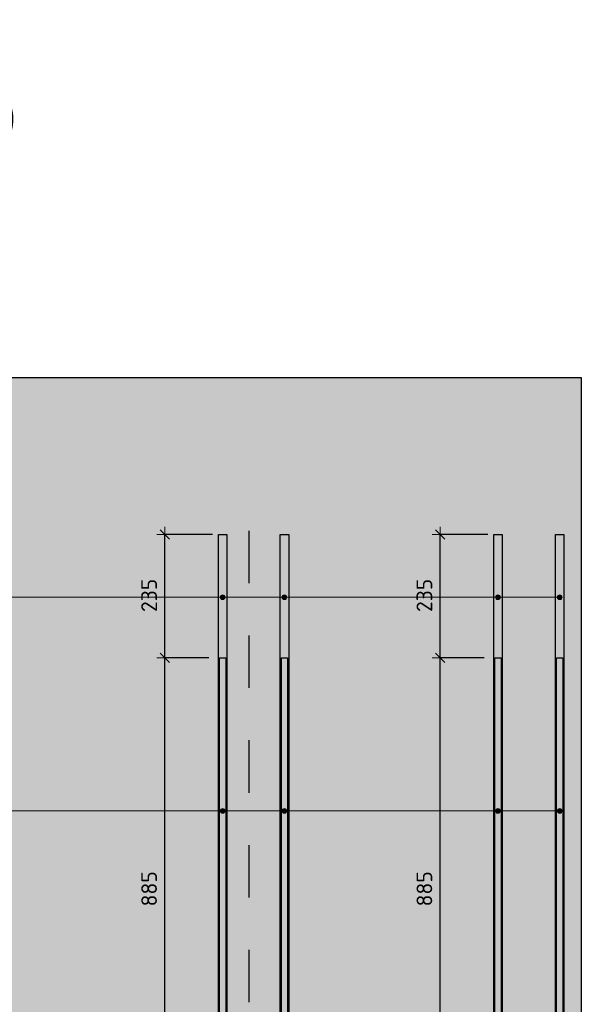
# Model space of a CAD drawing. Header units: metres. Extents: x -38 to 93, y -15 to 21.
# Tile 177 of 256: x 83.23 to 84.31, y -5.45 to -3.57. Entities that reach past the tile are written whole.
import ezdxf

# ---------------------------------------------------------------- set-up
doc = ezdxf.new("R2010")
doc.units = ezdxf.units.M
doc.header["$PDMODE"] = 65
doc.linetypes.add('______2', pattern=[0.0405, 0.03, -0.0105])
for name, color, linetype, lineweight in [('XR$3$Арм.стержн.горизонт. 1', 180, 'Continuous', 35), ('XR$3$Арм.стержн.горизонт. 2', 202, 'Continuous', 35), ('XR$3$Перекрытие (1)', 7, 'Continuous', 35), ('XR$3$Размерная линия (1)', 7, 'Continuous', 13), ('XR$3$Текст_ общее_1', 7, 'Continuous', 13), ('XR$5$ВК__отв в полу 1-2 эт', 220, 'Continuous', 25), ('XR$5$Перекрытие (1)', 7, 'Continuous', 35), ('XR$5$Размерная линия (1)', 7, 'Continuous', 13), ('XR$5$Текст_ общее_1', 7, 'Continuous', 13)]:
    doc.layers.add(name, color=color, linetype=linetype, lineweight=lineweight)
doc.styles.add('ARIAL', font='arial.ttf')
doc.styles.add('ISOCPEUR', font='txt')
doc.dimstyles.new('DIMSTYLE_19', dxfattribs={"dimtxt": 0.03, "dimasz": 0.03, "dimexe": 0, "dimexo": 0, "dimgap": 0.015, "dimtad": 2, "dimdec": 0, "dimlfac": 1000, "dimrnd": 5, "dimzin": 12, "dimdsep": 46, "dimtxsty": 'ISOCPEUR', "dimblk1": 'ALL_ML_STRICH', "dimblk2": 'ALL_ML_STRICH', "dimsah": 1, "dimcen": 0, "dimclrd": 7, "dimclre": 256, "dimclrt": 7, "dimadec": 0, "dimazin": 0, "dimtfac": 1, "dimtdec": 0, "dimtix": 1, "dimtmove": 2, "dimatfit": 3, "dimfxl": 0, "dimtzin": 0, "dimlwd": 0, "dimlwe": -3, "dimarcsym": 0})

# ---------------------------------------------------------------- blocks, each defined once
blk = doc.blocks.new('ALL_ML_STRICH')
at = {"color": 0, "linetype": 'ByBlock', "lineweight": -2}
for p, q in [((-1, 0), (0.5, 0)), ((-0.3, -0.3), (0.3, 0.3)), ((0, -0.5), (0, 0.5))]:
    blk.add_line(p, q, dxfattribs=at)
blk = doc.blocks.new('*D222')
at = {"layer": 'DEFPOINTS', "color": 7, "linetype": 'Continuous', "lineweight": 13, "transparency": 33554687}
for p in [(84.1406, -4.7849), (83.9397, -5.6699), (84.0364, -5.6699)]:
    blk.add_point(p, dxfattribs=at)
at = {"layer": 'XR$3$Размерная линия (1)', "color": 9, "linetype": 'Continuous', "lineweight": -2, "true_color": 0xc7c7c7, "transparency": 33554687}
for p, q in [((84.1206, -4.7849), (84.0364, -4.7849)), ((83.9597, -5.6699), (84.0364, -5.6699))]:
    blk.add_line(p, q, dxfattribs=at)
at = {"layer": 'XR$3$Размерная линия (1)', "color": 7, "linetype": 'Continuous', "lineweight": -2, "transparency": 33554687}
blk.add_line((84.0364, -5.6699), (84.0364, -4.7849), dxfattribs=at)
at = {"layer": 'XR$3$Размерная линия (1)', "color": 7, "linetype": 'Continuous', "lineweight": 13, "transparency": 33554687, "xscale": 0.03, "yscale": 0.03, "zscale": 0.03}
for p, rotation in [((84.0364, -4.7849), 90), ((84.0364, -5.6699), 270)]:
    blk.add_blockref('ALL_ML_STRICH', p, dxfattribs=dict(at, rotation=rotation))
at = {"layer": 'XR$3$Размерная линия (1)', "color": 7, "linetype": 'Continuous', "lineweight": 13, "transparency": 33554687, "insert": (84.0064, -5.2259), "char_height": 0.03, "width": 0.09, "attachment_point": 5, "rotation": 90, "style": 'ISOCPEUR'}
blk.add_mtext('\\A1;{885}', dxfattribs=at)
blk = doc.blocks.new('*D223')
at = {"layer": 'DEFPOINTS', "color": 7, "linetype": 'Continuous', "lineweight": 13, "transparency": 33554687}
for p in [(84.1471, -4.5499), (84.0364, -4.7849), (84.1406, -4.7849)]:
    blk.add_point(p, dxfattribs=at)
at = {"layer": 'XR$3$Размерная линия (1)', "color": 9, "linetype": 'Continuous', "lineweight": -2, "true_color": 0xc7c7c7, "transparency": 33554687}
for p, q in [((84.1271, -4.5499), (84.0364, -4.5499)), ((84.1206, -4.7849), (84.0364, -4.7849))]:
    blk.add_line(p, q, dxfattribs=at)
at = {"layer": 'XR$3$Размерная линия (1)', "color": 7, "linetype": 'Continuous', "lineweight": -2, "transparency": 33554687}
blk.add_line((84.0364, -4.7849), (84.0364, -4.5499), dxfattribs=at)
at = {"layer": 'XR$3$Размерная линия (1)', "color": 7, "linetype": 'Continuous', "lineweight": 13, "transparency": 33554687, "xscale": 0.03, "yscale": 0.03, "zscale": 0.03}
for p, rotation in [((84.0364, -4.5499), 90), ((84.0364, -4.7849), 270)]:
    blk.add_blockref('ALL_ML_STRICH', p, dxfattribs=dict(at, rotation=rotation))
at = {"layer": 'XR$3$Размерная линия (1)', "color": 7, "linetype": 'Continuous', "lineweight": 13, "transparency": 33554687, "insert": (84.0064, -4.6659), "char_height": 0.03, "width": 0.09, "attachment_point": 5, "rotation": 90, "style": 'ISOCPEUR'}
blk.add_mtext('\\A1;{235}', dxfattribs=at)
blk = doc.blocks.new('*D227')
at = {"layer": 'DEFPOINTS', "color": 7, "linetype": 'Continuous', "lineweight": 13, "transparency": 33554687}
for p in [(83.6156, -4.7849), (83.4147, -5.6699), (83.5114, -5.6699)]:
    blk.add_point(p, dxfattribs=at)
at = {"layer": 'XR$3$Размерная линия (1)', "color": 9, "linetype": 'Continuous', "lineweight": -2, "true_color": 0xc7c7c7, "transparency": 33554687}
for p, q in [((83.5956, -4.7849), (83.5114, -4.7849)), ((83.4347, -5.6699), (83.5114, -5.6699))]:
    blk.add_line(p, q, dxfattribs=at)
at = {"layer": 'XR$3$Размерная линия (1)', "color": 7, "linetype": 'Continuous', "lineweight": -2, "transparency": 33554687}
blk.add_line((83.5114, -5.6699), (83.5114, -4.7849), dxfattribs=at)
at = {"layer": 'XR$3$Размерная линия (1)', "color": 7, "linetype": 'Continuous', "lineweight": 13, "transparency": 33554687, "xscale": 0.03, "yscale": 0.03, "zscale": 0.03}
for p, rotation in [((83.5114, -4.7849), 90), ((83.5114, -5.6699), 270)]:
    blk.add_blockref('ALL_ML_STRICH', p, dxfattribs=dict(at, rotation=rotation))
at = {"layer": 'XR$3$Размерная линия (1)', "color": 7, "linetype": 'Continuous', "lineweight": 13, "transparency": 33554687, "insert": (83.4814, -5.2259), "char_height": 0.03, "width": 0.09, "attachment_point": 5, "rotation": 90, "style": 'ISOCPEUR'}
blk.add_mtext('\\A1;{885}', dxfattribs=at)
blk = doc.blocks.new('*D228')
at = {"layer": 'DEFPOINTS', "color": 7, "linetype": 'Continuous', "lineweight": 13, "transparency": 33554687}
for p in [(83.6221, -4.5499), (83.5114, -4.7849), (83.6156, -4.7849)]:
    blk.add_point(p, dxfattribs=at)
at = {"layer": 'XR$3$Размерная линия (1)', "color": 9, "linetype": 'Continuous', "lineweight": -2, "true_color": 0xc7c7c7, "transparency": 33554687}
for p, q in [((83.6021, -4.5499), (83.5114, -4.5499)), ((83.5956, -4.7849), (83.5114, -4.7849))]:
    blk.add_line(p, q, dxfattribs=at)
at = {"layer": 'XR$3$Размерная линия (1)', "color": 7, "linetype": 'Continuous', "lineweight": -2, "transparency": 33554687}
blk.add_line((83.5114, -4.7849), (83.5114, -4.5499), dxfattribs=at)
at = {"layer": 'XR$3$Размерная линия (1)', "color": 7, "linetype": 'Continuous', "lineweight": 13, "transparency": 33554687, "xscale": 0.03, "yscale": 0.03, "zscale": 0.03}
for p, rotation in [((83.5114, -4.5499), 90), ((83.5114, -4.7849), 270)]:
    blk.add_blockref('ALL_ML_STRICH', p, dxfattribs=dict(at, rotation=rotation))
at = {"layer": 'XR$3$Размерная линия (1)', "color": 7, "linetype": 'Continuous', "lineweight": 13, "transparency": 33554687, "insert": (83.4814, -4.6659), "char_height": 0.03, "width": 0.09, "attachment_point": 5, "rotation": 90, "style": 'ISOCPEUR'}
blk.add_mtext('\\A1;{235}', dxfattribs=at)
blk = doc.blocks.new('*D446')
at = {"layer": 'DEFPOINTS', "color": 7, "linetype": 'Continuous', "lineweight": 13, "transparency": 33554687}
for p in [(84.1406, -4.7849), (83.9397, -5.6699), (84.0364, -5.6699)]:
    blk.add_point(p, dxfattribs=at)
at = {"layer": 'XR$5$Размерная линия (1)', "color": 9, "linetype": 'Continuous', "lineweight": -2, "true_color": 0xc7c7c7, "transparency": 33554687}
for p, q in [((84.1206, -4.7849), (84.0364, -4.7849)), ((83.9597, -5.6699), (84.0364, -5.6699))]:
    blk.add_line(p, q, dxfattribs=at)
at = {"layer": 'XR$5$Размерная линия (1)', "color": 7, "linetype": 'Continuous', "lineweight": -2, "transparency": 33554687}
blk.add_line((84.0364, -5.6699), (84.0364, -4.7849), dxfattribs=at)
at = {"layer": 'XR$5$Размерная линия (1)', "color": 7, "linetype": 'Continuous', "lineweight": 13, "transparency": 33554687, "xscale": 0.03, "yscale": 0.03, "zscale": 0.03}
for p, rotation in [((84.0364, -4.7849), 90), ((84.0364, -5.6699), 270)]:
    blk.add_blockref('ALL_ML_STRICH', p, dxfattribs=dict(at, rotation=rotation))
at = {"layer": 'XR$5$Размерная линия (1)', "color": 7, "linetype": 'Continuous', "lineweight": 13, "transparency": 33554687, "insert": (84.0064, -5.2259), "char_height": 0.03, "width": 0.09, "attachment_point": 5, "rotation": 90, "style": 'ISOCPEUR'}
blk.add_mtext('\\A1;{885}', dxfattribs=at)
blk = doc.blocks.new('*D447')
at = {"layer": 'DEFPOINTS', "color": 7, "linetype": 'Continuous', "lineweight": 13, "transparency": 33554687}
for p in [(84.1471, -4.5499), (84.0364, -4.7849), (84.1406, -4.7849)]:
    blk.add_point(p, dxfattribs=at)
at = {"layer": 'XR$5$Размерная линия (1)', "color": 9, "linetype": 'Continuous', "lineweight": -2, "true_color": 0xc7c7c7, "transparency": 33554687}
for p, q in [((84.1271, -4.5499), (84.0364, -4.5499)), ((84.1206, -4.7849), (84.0364, -4.7849))]:
    blk.add_line(p, q, dxfattribs=at)
at = {"layer": 'XR$5$Размерная линия (1)', "color": 7, "linetype": 'Continuous', "lineweight": -2, "transparency": 33554687}
blk.add_line((84.0364, -4.7849), (84.0364, -4.5499), dxfattribs=at)
at = {"layer": 'XR$5$Размерная линия (1)', "color": 7, "linetype": 'Continuous', "lineweight": 13, "transparency": 33554687, "xscale": 0.03, "yscale": 0.03, "zscale": 0.03}
for p, rotation in [((84.0364, -4.5499), 90), ((84.0364, -4.7849), 270)]:
    blk.add_blockref('ALL_ML_STRICH', p, dxfattribs=dict(at, rotation=rotation))
at = {"layer": 'XR$5$Размерная линия (1)', "color": 7, "linetype": 'Continuous', "lineweight": 13, "transparency": 33554687, "insert": (84.0064, -4.6659), "char_height": 0.03, "width": 0.09, "attachment_point": 5, "rotation": 90, "style": 'ISOCPEUR'}
blk.add_mtext('\\A1;{235}', dxfattribs=at)
blk = doc.blocks.new('*D451')
at = {"layer": 'DEFPOINTS', "color": 7, "linetype": 'Continuous', "lineweight": 13, "transparency": 33554687}
for p in [(83.6156, -4.7849), (83.4147, -5.6699), (83.5114, -5.6699)]:
    blk.add_point(p, dxfattribs=at)
at = {"layer": 'XR$5$Размерная линия (1)', "color": 9, "linetype": 'Continuous', "lineweight": -2, "true_color": 0xc7c7c7, "transparency": 33554687}
for p, q in [((83.5956, -4.7849), (83.5114, -4.7849)), ((83.4347, -5.6699), (83.5114, -5.6699))]:
    blk.add_line(p, q, dxfattribs=at)
at = {"layer": 'XR$5$Размерная линия (1)', "color": 7, "linetype": 'Continuous', "lineweight": -2, "transparency": 33554687}
blk.add_line((83.5114, -5.6699), (83.5114, -4.7849), dxfattribs=at)
at = {"layer": 'XR$5$Размерная линия (1)', "color": 7, "linetype": 'Continuous', "lineweight": 13, "transparency": 33554687, "xscale": 0.03, "yscale": 0.03, "zscale": 0.03}
for p, rotation in [((83.5114, -4.7849), 90), ((83.5114, -5.6699), 270)]:
    blk.add_blockref('ALL_ML_STRICH', p, dxfattribs=dict(at, rotation=rotation))
at = {"layer": 'XR$5$Размерная линия (1)', "color": 7, "linetype": 'Continuous', "lineweight": 13, "transparency": 33554687, "insert": (83.4814, -5.2259), "char_height": 0.03, "width": 0.09, "attachment_point": 5, "rotation": 90, "style": 'ISOCPEUR'}
blk.add_mtext('\\A1;{885}', dxfattribs=at)
blk = doc.blocks.new('*D452')
at = {"layer": 'DEFPOINTS', "color": 7, "linetype": 'Continuous', "lineweight": 13, "transparency": 33554687}
for p in [(83.6221, -4.5499), (83.5114, -4.7849), (83.6156, -4.7849)]:
    blk.add_point(p, dxfattribs=at)
at = {"layer": 'XR$5$Размерная линия (1)', "color": 9, "linetype": 'Continuous', "lineweight": -2, "true_color": 0xc7c7c7, "transparency": 33554687}
for p, q in [((83.6021, -4.5499), (83.5114, -4.5499)), ((83.5956, -4.7849), (83.5114, -4.7849))]:
    blk.add_line(p, q, dxfattribs=at)
at = {"layer": 'XR$5$Размерная линия (1)', "color": 7, "linetype": 'Continuous', "lineweight": -2, "transparency": 33554687}
blk.add_line((83.5114, -4.7849), (83.5114, -4.5499), dxfattribs=at)
at = {"layer": 'XR$5$Размерная линия (1)', "color": 7, "linetype": 'Continuous', "lineweight": 13, "transparency": 33554687, "xscale": 0.03, "yscale": 0.03, "zscale": 0.03}
for p, rotation in [((83.5114, -4.5499), 90), ((83.5114, -4.7849), 270)]:
    blk.add_blockref('ALL_ML_STRICH', p, dxfattribs=dict(at, rotation=rotation))
at = {"layer": 'XR$5$Размерная линия (1)', "color": 7, "linetype": 'Continuous', "lineweight": 13, "transparency": 33554687, "insert": (83.4814, -4.6659), "char_height": 0.03, "width": 0.09, "attachment_point": 5, "rotation": 90, "style": 'ISOCPEUR'}
blk.add_mtext('\\A1;{235}', dxfattribs=at)
blk = doc.blocks.new('СЛОЖНЫЙ_ОБЪЕКТ_59')
at = {"linetype": 'Continuous', "lineweight": 25, "true_color": 0x000000, "transparency": 33554687}
for points in [[(83.6843, -4.4488), (83.6842, -4.448), (83.6839, -4.4473), (83.6836, -4.4466), (83.6832, -4.446), (83.6827, -4.4454), (83.6821, -4.4449), (83.6814, -4.4445), (83.6807, -4.4441), (83.68, -4.4439), (83.6793, -4.4437), (83.6785, -4.4437), (83.6652, -4.4437), (83.6644, -4.4437), (83.6636, -4.4439), (83.6629, -4.4441), (83.6622, -4.4445), (83.6616, -4.4449), (83.661, -4.4454), (83.6605, -4.446), (83.6601, -4.4466), (83.6597, -4.4473), (83.6595, -4.448), (83.6593, -4.4488), (83.6593, -4.4496), (83.6593, -4.5471), (83.6844, -4.5471), (83.6844, -4.4496)], [(83.6843, -6.9992), (83.6844, -6.9985), (83.6844, -6.901), (83.6593, -6.901), (83.6593, -6.9985), (83.6593, -6.9992), (83.6595, -7), (83.6597, -7.0007), (83.6601, -7.0014), (83.6605, -7.002), (83.661, -7.0026), (83.6616, -7.0031), (83.6622, -7.0035), (83.6629, -7.0039), (83.6636, -7.0041), (83.6644, -7.0043), (83.6652, -7.0043), (83.6785, -7.0043), (83.6793, -7.0043), (83.68, -7.0041), (83.6807, -7.0039), (83.6814, -7.0035), (83.6821, -7.0031), (83.6827, -7.0026), (83.6832, -7.002), (83.6836, -7.0014), (83.6839, -7.0007), (83.6842, -7)]]:
    blk.add_hatch(color=18, dxfattribs=at).paths.add_polyline_path(points)
at = {"color": 7, "linetype": '______2', "lineweight": 25, "transparency": 33554687}
blk.add_line((83.6718, -4.5424), (83.6718, -6.901), dxfattribs=at)
at = {"layer": 'XR$5$ВК__отв в полу 1-2 эт', "color": 7, "linetype": 'Continuous', "lineweight": 13, "transparency": 33554687}
for p, q in [((83.6718, -7.001), (83.6718, -7.131)), ((83.6718, -7.131), (83.8118, -7.131))]:
    blk.add_line(p, q, dxfattribs=at)
at = {"color": 7, "linetype": 'Continuous', "lineweight": 13, "transparency": 33554687, "insert": (83.758, -7.0509), "char_height": 0.06, "width": 0.065333, "attachment_point": 5, "style": 'ISOCPEUR'}
blk.add_mtext('\\A1;{\\fISOCPEUR|i0|b0;\\H0.060000;\\W1.000000;\\C7;д}\\P', dxfattribs=at)

msp = doc.modelspace()

# ---------------------------------------------------------------- hatches: boundary and pattern name
at = {"linetype": 'Continuous', "lineweight": 13, "true_color": 0xf1f1f1, "transparency": 33554687}
msp.add_hatch(color=7, dxfattribs=at).paths.add_polyline_path([(84.3056, -4.2499), (80.9556, -4.2499), (80.9556, -5.8499), (84.3056, -5.8499)])
at = {"layer": 'XR$3$Арм.стержн.горизонт. 1', "linetype": 'Continuous', "lineweight": 13, "transparency": 33554687}
for points in [[(83.6178, -4.6717), (83.6178, -4.6672), (83.6171, -4.6695)], [(83.6178, -4.6672), (83.6194, -4.6734), (83.6194, -4.6656)], [(83.6178, -4.6672), (83.6178, -4.6717), (83.6194, -4.6734)], [(83.6194, -4.6656), (83.6216, -4.674), (83.6216, -4.665)], [(83.6194, -4.6656), (83.6194, -4.6734), (83.6216, -4.674)], [(83.6216, -4.665), (83.6216, -4.674), (83.6239, -4.6734)], [(83.6216, -4.665), (83.6239, -4.6734), (83.6239, -4.6656)], [(83.6239, -4.6656), (83.6239, -4.6734), (83.6255, -4.6717)], [(83.6239, -4.6656), (83.6255, -4.6717), (83.6255, -4.6672)], [(83.6255, -4.6672), (83.6255, -4.6717), (83.6261, -4.6695)], [(83.7358, -4.6717), (83.7358, -4.6672), (83.7351, -4.6695)], [(83.7358, -4.6672), (83.7374, -4.6734), (83.7374, -4.6656)], [(83.7358, -4.6672), (83.7358, -4.6717), (83.7374, -4.6734)], [(83.7374, -4.6656), (83.7396, -4.674), (83.7396, -4.665)], [(83.7374, -4.6656), (83.7374, -4.6734), (83.7396, -4.674)], [(83.7396, -4.665), (83.7396, -4.674), (83.7419, -4.6734)], [(83.7396, -4.665), (83.7419, -4.6734), (83.7419, -4.6656)], [(83.7419, -4.6656), (83.7419, -4.6734), (83.7435, -4.6717)], [(83.7419, -4.6656), (83.7435, -4.6717), (83.7435, -4.6672)], [(83.7435, -4.6672), (83.7435, -4.6717), (83.7441, -4.6695)], [(84.1428, -4.6717), (84.1428, -4.6672), (84.1421, -4.6695)], [(84.1428, -4.6672), (84.1444, -4.6734), (84.1444, -4.6656)], [(84.1428, -4.6672), (84.1428, -4.6717), (84.1444, -4.6734)], [(84.1444, -4.6656), (84.1466, -4.674), (84.1466, -4.665)], [(84.1444, -4.6656), (84.1444, -4.6734), (84.1466, -4.674)], [(84.1466, -4.665), (84.1466, -4.674), (84.1489, -4.6734)], [(84.1466, -4.665), (84.1489, -4.6734), (84.1489, -4.6656)], [(84.1489, -4.6656), (84.1489, -4.6734), (84.1505, -4.6717)], [(84.1489, -4.6656), (84.1505, -4.6717), (84.1505, -4.6672)], [(84.1505, -4.6672), (84.1505, -4.6717), (84.1511, -4.6695)], [(84.2608, -4.6717), (84.2608, -4.6672), (84.2601, -4.6695)], [(84.2608, -4.6672), (84.2624, -4.6734), (84.2624, -4.6656)], [(84.2608, -4.6672), (84.2608, -4.6717), (84.2624, -4.6734)], [(84.2624, -4.6656), (84.2646, -4.674), (84.2646, -4.665)], [(84.2624, -4.6656), (84.2624, -4.6734), (84.2646, -4.674)], [(84.2646, -4.665), (84.2646, -4.674), (84.2669, -4.6734)], [(84.2646, -4.665), (84.2669, -4.6734), (84.2669, -4.6656)], [(84.2669, -4.6656), (84.2669, -4.6734), (84.2685, -4.6717)], [(84.2669, -4.6656), (84.2685, -4.6717), (84.2685, -4.6672)], [(84.2685, -4.6672), (84.2685, -4.6717), (84.2691, -4.6695)]]:
    msp.add_hatch(color=7, dxfattribs=at).paths.add_polyline_path(points)
at = {"layer": 'XR$3$Арм.стержн.горизонт. 2', "linetype": 'Continuous', "lineweight": 13, "transparency": 33554687}
for points in [[(83.6178, -5.0751), (83.6194, -5.0812), (83.6194, -5.0734)], [(83.6194, -5.0734), (83.6216, -5.0818), (83.6216, -5.0728)], [(83.6194, -5.0734), (83.6194, -5.0812), (83.6216, -5.0818)], [(83.6216, -5.0728), (83.6216, -5.0818), (83.6239, -5.0812)], [(83.6216, -5.0728), (83.6239, -5.0812), (83.6239, -5.0734)], [(83.6239, -5.0734), (83.6239, -5.0812), (83.6255, -5.0796)], [(83.6239, -5.0734), (83.6255, -5.0796), (83.6255, -5.0751)], [(83.7358, -5.0751), (83.7374, -5.0812), (83.7374, -5.0734)], [(83.7374, -5.0734), (83.7396, -5.0818), (83.7396, -5.0728)], [(83.7374, -5.0734), (83.7374, -5.0812), (83.7396, -5.0818)], [(83.7396, -5.0728), (83.7396, -5.0818), (83.7419, -5.0812)], [(83.7396, -5.0728), (83.7419, -5.0812), (83.7419, -5.0734)], [(83.7419, -5.0734), (83.7419, -5.0812), (83.7435, -5.0796)], [(83.7419, -5.0734), (83.7435, -5.0796), (83.7435, -5.0751)], [(84.1428, -5.0751), (84.1444, -5.0812), (84.1444, -5.0734)], [(84.1444, -5.0734), (84.1466, -5.0818), (84.1466, -5.0728)], [(84.1444, -5.0734), (84.1444, -5.0812), (84.1466, -5.0818)], [(84.1466, -5.0728), (84.1466, -5.0818), (84.1489, -5.0812)], [(84.1466, -5.0728), (84.1489, -5.0812), (84.1489, -5.0734)], [(84.1489, -5.0734), (84.1489, -5.0812), (84.1505, -5.0796)], [(84.1489, -5.0734), (84.1505, -5.0796), (84.1505, -5.0751)], [(84.2608, -5.0751), (84.2624, -5.0812), (84.2624, -5.0734)], [(84.2624, -5.0734), (84.2646, -5.0818), (84.2646, -5.0728)], [(84.2624, -5.0734), (84.2624, -5.0812), (84.2646, -5.0818)], [(84.2646, -5.0728), (84.2646, -5.0818), (84.2669, -5.0812)], [(84.2646, -5.0728), (84.2669, -5.0812), (84.2669, -5.0734)], [(84.2669, -5.0734), (84.2669, -5.0812), (84.2685, -5.0796)], [(84.2669, -5.0734), (84.2685, -5.0796), (84.2685, -5.0751)], [(83.6178, -5.0796), (83.6178, -5.0751), (83.6171, -5.0773)], [(83.6178, -5.0751), (83.6178, -5.0796), (83.6194, -5.0812)], [(83.6255, -5.0751), (83.6255, -5.0796), (83.6261, -5.0773)], [(83.7358, -5.0796), (83.7358, -5.0751), (83.7351, -5.0773)], [(83.7358, -5.0751), (83.7358, -5.0796), (83.7374, -5.0812)], [(83.7435, -5.0751), (83.7435, -5.0796), (83.7441, -5.0773)], [(84.1428, -5.0796), (84.1428, -5.0751), (84.1421, -5.0773)], [(84.1428, -5.0751), (84.1428, -5.0796), (84.1444, -5.0812)], [(84.1505, -5.0751), (84.1505, -5.0796), (84.1511, -5.0773)], [(84.2608, -5.0796), (84.2608, -5.0751), (84.2601, -5.0773)], [(84.2608, -5.0751), (84.2608, -5.0796), (84.2624, -5.0812)], [(84.2685, -5.0751), (84.2685, -5.0796), (84.2691, -5.0773)]]:
    msp.add_hatch(color=7, dxfattribs=at).paths.add_polyline_path(points)

# ---------------------------------------------------------------- linework, layer by layer
at = {"layer": 'XR$3$Арм.стержн.горизонт. 1', "color": 7, "linetype": 'Continuous', "lineweight": 13, "transparency": 33554687}
for p, q in [((80.6389, -4.6695), (83.6216, -4.6695)), ((80.6389, -4.6695), (84.2646, -4.6695)), ((80.6389, -4.6695), (83.7396, -4.6695)), ((80.6389, -4.6695), (84.1466, -4.6695)), ((83.6171, -4.6695), (83.6171, -4.6695)), ((83.6216, -4.665), (83.6216, -4.665)), ((83.6216, -4.674), (83.6216, -4.674)), ((83.6261, -4.6695), (83.6261, -4.6695)), ((83.7351, -4.6695), (83.7351, -4.6695)), ((83.7396, -4.665), (83.7396, -4.665)), ((83.7396, -4.674), (83.7396, -4.674)), ((83.7441, -4.6695), (83.7441, -4.6695)), ((84.1421, -4.6695), (84.1421, -4.6695)), ((84.1466, -4.665), (84.1466, -4.665)), ((84.1466, -4.674), (84.1466, -4.674)), ((84.1511, -4.6695), (84.1511, -4.6695)), ((84.2601, -4.6695), (84.2601, -4.6695)), ((84.2646, -4.665), (84.2646, -4.665)), ((84.2646, -4.674), (84.2646, -4.674)), ((84.2691, -4.6695), (84.2691, -4.6695))]:
    msp.add_line(p, q, dxfattribs=at)
at = {"layer": 'XR$3$Арм.стержн.горизонт. 1', "color": 7, "linetype": 'Continuous', "lineweight": 25, "transparency": 33554687}
for points in [[(83.6136, -6.8899), (83.6136, -4.5499), (83.6296, -4.5499), (83.6296, -6.8899), (83.6136, -6.8899)], [(83.7316, -6.8899), (83.7316, -4.5499), (83.7476, -4.5499), (83.7476, -6.8899), (83.7316, -6.8899)], [(84.1386, -6.8899), (84.1386, -4.5499), (84.1546, -4.5499), (84.1546, -6.8899), (84.1386, -6.8899)], [(84.2566, -6.8899), (84.2566, -4.5499), (84.2726, -4.5499), (84.2726, -6.8899), (84.2566, -6.8899)]]:
    msp.add_lwpolyline(points, dxfattribs=at)
at = {"layer": 'XR$3$Арм.стержн.горизонт. 1', "color": 7, "linetype": 'Continuous', "lineweight": 13, "transparency": 33554687}
for centre in [(83.6216, -4.6695), (83.7396, -4.6695), (84.1466, -4.6695), (84.2646, -4.6695)]:
    msp.add_circle(centre, 0.0045, dxfattribs=at)
at = {"layer": 'XR$3$Арм.стержн.горизонт. 2', "color": 7, "linetype": 'Continuous', "lineweight": 13, "transparency": 33554687}
for p, q in [((83.6216, -5.0728), (83.6216, -5.0728)), ((83.7396, -5.0728), (83.7396, -5.0728)), ((84.1466, -5.0728), (84.1466, -5.0728)), ((84.2646, -5.0728), (84.2646, -5.0728)), ((80.6354, -5.0773), (84.1466, -5.0773)), ((80.6354, -5.0773), (83.6216, -5.0773)), ((80.6354, -5.0773), (84.2646, -5.0773)), ((80.6354, -5.0773), (83.7396, -5.0773)), ((83.6171, -5.0773), (83.6171, -5.0773)), ((83.6216, -5.0818), (83.6216, -5.0818)), ((83.6261, -5.0773), (83.6261, -5.0773)), ((83.7351, -5.0773), (83.7351, -5.0773)), ((83.7396, -5.0818), (83.7396, -5.0818)), ((83.7441, -5.0773), (83.7441, -5.0773)), ((84.1421, -5.0773), (84.1421, -5.0773)), ((84.1466, -5.0818), (84.1466, -5.0818)), ((84.1511, -5.0773), (84.1511, -5.0773)), ((84.2601, -5.0773), (84.2601, -5.0773)), ((84.2646, -5.0818), (84.2646, -5.0818)), ((84.2691, -5.0773), (84.2691, -5.0773))]:
    msp.add_line(p, q, dxfattribs=at)
at = {"layer": 'XR$3$Арм.стержн.горизонт. 2', "color": 34, "linetype": 'Continuous', "lineweight": 25, "transparency": 33554687}
for points in [[(83.6276, -4.7849), (83.6276, -6.7349), (83.6156, -6.7349), (83.6156, -4.7849), (83.6276, -4.7849)], [(83.7456, -4.7849), (83.7456, -6.7349), (83.7336, -6.7349), (83.7336, -4.7849), (83.7456, -4.7849)], [(84.1526, -4.7849), (84.1526, -6.7349), (84.1406, -6.7349), (84.1406, -4.7849), (84.1526, -4.7849)], [(84.2706, -4.7849), (84.2706, -6.7349), (84.2586, -6.7349), (84.2586, -4.7849), (84.2706, -4.7849)]]:
    msp.add_lwpolyline(points, dxfattribs=at)
at = {"layer": 'XR$3$Арм.стержн.горизонт. 2', "color": 7, "linetype": 'Continuous', "lineweight": 13, "transparency": 33554687}
for centre in [(83.6216, -5.0773), (83.7396, -5.0773), (84.1466, -5.0773), (84.2646, -5.0773)]:
    msp.add_circle(centre, 0.0045, dxfattribs=at)
at = {"layer": 'XR$3$Перекрытие (1)', "color": 7, "linetype": 'Continuous', "lineweight": 25, "transparency": 33554687}
for p, q in [((80.9556, -4.2499), (84.3056, -4.2499)), ((84.3056, -4.2499), (84.3056, -5.6699))]:
    msp.add_line(p, q, dxfattribs=at)
at = {"layer": 'XR$5$Перекрытие (1)', "color": 7, "linetype": 'Continuous', "lineweight": 25, "transparency": 33554687}
for p, q in [((80.9556, -4.2499), (84.3056, -4.2499)), ((84.3056, -4.2499), (84.3056, -5.6699))]:
    msp.add_line(p, q, dxfattribs=at)

# ---------------------------------------------------------------- block references
at = {"color": 7, "linetype": 'Continuous', "lineweight": 13, "transparency": 33554687}
msp.add_blockref('СЛОЖНЫЙ_ОБЪЕКТ_59', (0, 0), dxfattribs=at)

# ---------------------------------------------------------------- texts
at = {"layer": 'XR$3$Текст_ общее_1', "color": 7, "linetype": 'Continuous', "lineweight": 13, "transparency": 33554687, "insert": (82.6368, -3.5688), "char_height": 0.09, "width": 2.112075, "attachment_point": 2, "line_spacing_factor": 1.084337}
msp.add_mtext('\\A1;{\\L\\fISOCPEUR|i0|b0;\\H0.090000;\\W1.000000;\\C7;  Деталь плана 2\\l}\\P{\\fISOCPEUR|i0|b0;\\H0.052500;\\W1.000000;\\C7;(схема армирования ребер балкона)}\\P', dxfattribs=at)
at = {"layer": 'XR$5$Текст_ общее_1', "color": 7, "linetype": 'Continuous', "lineweight": 13, "transparency": 33554687, "insert": (82.6368, -3.5688), "char_height": 0.09, "width": 2.126412, "attachment_point": 2, "line_spacing_factor": 1.084337, "style": 'ARIAL'}
msp.add_mtext('\\A1;{\\L\\fISOCPEUR|i0|b0;\\H0.090000;\\W1.000000;\\C7;  Деталь плана 2\\l}\\P{\\fISOCPEUR|i0|b0;\\H0.052500;\\W1.000000;\\C7;(схема армирования ребер балкона)}\\P', dxfattribs=at)

# ---------------------------------------------------------------- dimensions: what is measured, and where the dimension line sits
at = {"layer": 'XR$3$Размерная линия (1)', "color": 7, "linetype": 'Continuous', "lineweight": 13, "transparency": 33554687}
for base, p1, p2, picture, middle in [((83.5114, -4.5499), (83.5956, -4.7849), (83.6021, -4.5499), '*D228', (83.4814, -4.6659)), ((84.0364, -4.5499), (84.1206, -4.7849), (84.1271, -4.5499), '*D223', (84.0064, -4.6659)), ((83.5114, -4.7849), (83.4347, -5.6699), (83.5956, -4.7849), '*D227', (83.4814, -5.2259)), ((84.0364, -4.7849), (83.9597, -5.6699), (84.1206, -4.7849), '*D222', (84.0064, -5.2259))]:
    dim = msp.add_linear_dim(base=base, p1=p1, p2=p2, angle=90, dimstyle='DIMSTYLE_19', override={"dimpost": '<>', "dimclrd": 7, "dimclre": 9, "dimclrt": 7, "dimlwd": 0, "dimlwe": 65533}, dxfattribs=at)
    dim.commit()
    dim.dimension.update_dxf_attribs({"geometry": picture, "text_midpoint": middle, "dimtype": 160})
at = {"layer": 'XR$5$Размерная линия (1)', "color": 7, "linetype": 'Continuous', "lineweight": 13, "transparency": 33554687}
for base, p1, p2, picture, middle in [((83.5114, -4.5499), (83.5956, -4.7849), (83.6021, -4.5499), '*D452', (83.4814, -4.6659)), ((84.0364, -4.5499), (84.1206, -4.7849), (84.1271, -4.5499), '*D447', (84.0064, -4.6659)), ((83.5114, -4.7849), (83.4347, -5.6699), (83.5956, -4.7849), '*D451', (83.4814, -5.2259)), ((84.0364, -4.7849), (83.9597, -5.6699), (84.1206, -4.7849), '*D446', (84.0064, -5.2259))]:
    dim = msp.add_linear_dim(base=base, p1=p1, p2=p2, angle=90, dimstyle='DIMSTYLE_19', override={"dimpost": '<>', "dimclrd": 7, "dimclre": 9, "dimclrt": 7, "dimlwd": 0, "dimlwe": 65533}, dxfattribs=at)
    dim.commit()
    dim.dimension.update_dxf_attribs({"geometry": picture, "text_midpoint": middle, "dimtype": 160})

doc.saveas('drawing.dxf')
